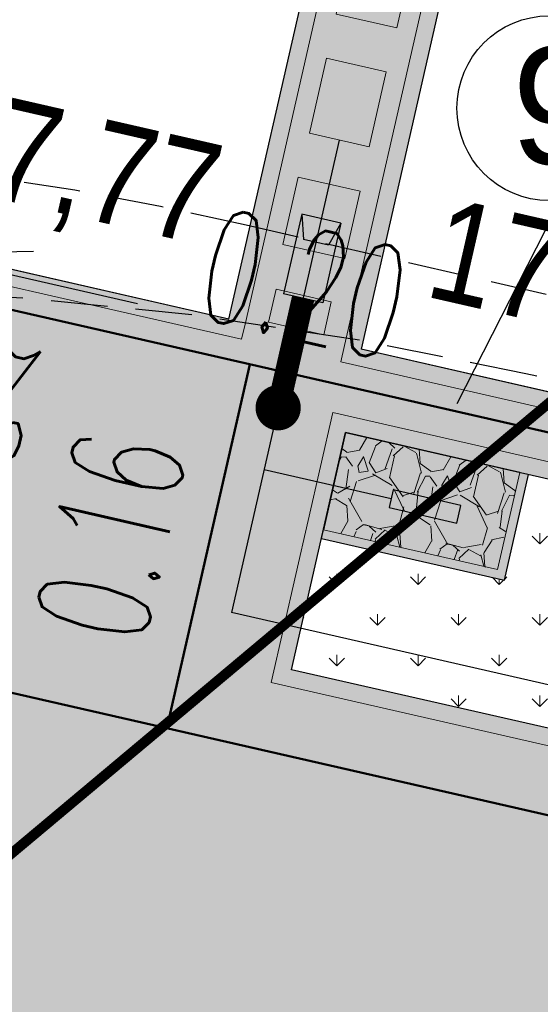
# Model space of a CAD drawing. Header units: metres. Extents: x 964 to 7125, y -212 to 9570.
# Tile 101 of 185: x 1947.71 to 1952.31, y 255.64 to 264.34. Entities that reach past the tile are written whole.
import ezdxf
from ezdxf import colors
from ezdxf.entities.mleader import LeaderData, LeaderLine
from ezdxf.enums import TextEntityAlignment as Align
from ezdxf.math import Vec2, Vec3

# ---------------------------------------------------------------- set-up
doc = ezdxf.new("R2010")
doc.units = ezdxf.units.M
for name, pattern in [('0', [0]), ('1081', [1.5, 1, -0.5]), ('CIĄGłA', [0]), ('DASHED', [0.75, 0.5, -0.25]), ('HIDDEN', [0.375, 0.25, -0.125])]:
    doc.linetypes.add(name, pattern=pattern)
for name, color, linetype, lineweight in [('- AGP-1_OPISY', 7, 'Continuous', 13), ('_IE', 240, 'Continuous', 9), ('AGP1_BUDYNKI', 7, 'Continuous', 50), ('AGP1_HATCH', 7, 'Continuous', 5), ('AGP1_koncepcja', 6, 'Continuous', 50), ('AGP1_KRAWEZNIKI GRUBOŚCI', 7, 'Continuous', 15), ('AGP1_KRAWEZNIKI NOWE', 7, 'Continuous', 30), ('AGP1_OPISY', 7, 'Continuous', 13), ('IS', 7, 'Continuous', 15), ('IS-KD-czysta', 92, 'Continuous', 50), ('IS-KD-opis', 96, 'Continuous', 30), ('IS-KD-opis-rzedne', 96, 'Continuous', 30), ('PODKŁAD MAPA', 7, 'Continuous', 9), ('ZP_IE', 1, 'Continuous', 9)]:
    doc.layers.add(name, color=color, linetype=linetype, lineweight=lineweight)
doc.layers.add('IS-viewport', color=254, linetype='Continuous', lineweight=0, plot=False)
for name, color, linetype in [('OT_ZagospodarowanieTerenu', 7, 'Continuous'), ('SYTUACJA - znaki_czytnik_kart', 7, 'Continuous'), ('WYMIARY', 9, 'Continuous'), ('ZP_strefy oddziaływania', 8, 'HIDDEN'), ('zz-odwodnienie', 5, 'Continuous')]:
    doc.layers.add(name, color=color, linetype=linetype)
doc.styles.add('ARIAL', font='arial.ttf')
doc.styles.add('IS-0.6', font='simplex.shx', dxfattribs={"width": 0.6})
doc.styles.get("Standard").update_dxf_attribs({"font": 'arial.ttf'})
pattern_1 = [(90, (0, 0), (-0.3592102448, 0.3592102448), [0.09525, -0.6231704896]), (45, (0, 0), (-0.3592102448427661, 0.3592102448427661), [0.09525, -0.41275]), (135, (0, 0), (-0.3592102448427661, -0.3592102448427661), [0.09525, -0.41275])]

# ---------------------------------------------------------------- blocks, each defined once
blk = doc.blocks.new('stanowisko odkurzacza nowe 06 10 2020')
at = {"lineweight": 15}
blk.add_line((-4.200000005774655, -3.400000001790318), (-4.200000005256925, -5.000000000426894), dxfattribs=at)
for points in [[(-7.800000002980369, -1.118678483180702e-10), (-7.800000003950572, -5.000000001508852), (-4.200000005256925, -5.000000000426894)], [(-3.000000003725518, -3.400000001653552), (-3.000000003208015, -5.000000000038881)], [(-3.000000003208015, -5.000000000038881), (0.5999999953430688, -5.000000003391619)]]:
    blk.add_lwpolyline(points, dxfattribs=at)
at = {"layer": 'AGP1_KRAWEZNIKI NOWE', "linetype": 'DASHED', "lineweight": 15}
blk.add_lwpolyline([(-7.800000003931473, 1.164153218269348e-10), (-7.800000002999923, -5.000000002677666)], dxfattribs=at)
at = {"layer": 'AGP1_KRAWEZNIKI NOWE', "lineweight": 15}
for points in [[(-7.200000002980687, -1.13686837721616e-13), (-4.200000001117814, 2.6943780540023e-11)], [(-3.000000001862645, 3.774403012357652e-11), (0.5999999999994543, 7.014477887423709e-11), (0.5999999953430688, -4.999999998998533)]]:
    blk.add_lwpolyline(points, dxfattribs=at)
for points in [[(-4.200000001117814, -1.13686837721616e-13), (-4.200000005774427, -3.400000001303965, 0.4142135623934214), (-3.600000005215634, -4.000000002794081), (-3.600000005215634, -4.000000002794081, 0.4142135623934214), (-3.000000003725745, -3.400000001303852), (-3.000000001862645, 0)], [(-4.050000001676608, -1.13686837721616e-13), (-4.050000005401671, -3.400000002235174, 0.4142135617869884), (-3.600000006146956, -3.850000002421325, 0.4142135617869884), (-3.150000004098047, -3.400000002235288), (-3.150000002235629, 0)]]:
    blk.add_lwpolyline(points, format="xyb", dxfattribs=at)
for points in [[(-3.850000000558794, -0.349999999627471), (-3.350000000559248, -0.349999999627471), (-3.350000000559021, -0.04999999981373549), (-3.850000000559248, -0.04999999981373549)], [(-3.320000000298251, -1.36000000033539), (-3.320000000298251, -0.75), (-3.879999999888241, -0.75), (-3.879999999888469, -1.360000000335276)], [(-3.330000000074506, -2.440000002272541), (-3.330000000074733, -1.760000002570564), (-3.870000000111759, -1.76000000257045), (-3.870000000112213, -2.440000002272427)], [(-3.87500000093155, -3.500000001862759), (-3.325000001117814, -3.500000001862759), (-3.325000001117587, -2.840000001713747), (-3.87500000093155, -2.840000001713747)]]:
    blk.add_lwpolyline(points, close=True, dxfattribs=at)
blk = doc.blocks.new('MDCP 20240606')
at = {"layer": 'OT_ZagospodarowanieTerenu', "color": 251, "linetype": '1081', "true_color": 0x636466, "const_width": 0.09}
blk.add_lwpolyline([(6592073.7, 5737976.5), (6592072.08, 5737981.8), (6592052.48, 5737982.7), (6592038.83, 5737971.26), (6592034.15, 5737950.72), (6592037.44, 5737948.76), (6592037.82, 5737943.52), (6592053.99, 5737937.59), (6592051.48, 5737922.7), (6592058.84, 5737922.22), (6592062.72, 5737925.29), (6592063.65, 5737933.34), (6592066.33, 5737944.78), (6592065.09, 5737951.53), (6592063.33, 5737955.72), (6592065.93, 5737958.41), (6592070.87, 5737958), (6592072.22, 5737963.52), (6592071.8, 5737967.27), (6592073.7, 5737976.5)], dxfattribs=at)
blk = doc.blocks.new('opracowanie drogowe 20250115 konstantynów')
at = {"layer": 'zz-odwodnienie', "char_height": 0.9, "width": 5.784085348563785, "attachment_point": 1, "rotation": 347.14298656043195}
for s, insert in [('{\\fArial Narrow|b0|i0|c238|p34;177,77}', (1946.473608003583, 263.9205697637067)), ('{\\fArial Narrow|b0|i0|c238|p34;177,70}', (1951.47270153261, 262.779571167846)), ('{\\fArial Narrow|b0|i0|c238|p34;177,70}', (1951.472709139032, 262.7795694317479))]:
    blk.add_mtext(s, dxfattribs=dict(at, insert=insert))
blk = doc.blocks.new('TP_20250415')
at = {"color": 2, "linetype": '0', "lineweight": 30, "ltscale": 0.1}
blk.add_open_spline([(21.82680624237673, -19.23063555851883, -9.498925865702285e-09), (22.09671504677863, -18.14853078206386, -9.498925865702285e-09), (23.90303523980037, -10.90672289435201, -9.498925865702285e-09), (8.957158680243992, -6.346350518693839, -9.498925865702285e-09), (6.270669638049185, 2.064727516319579, -9.498925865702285e-09), (2.984986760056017, 5.865069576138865, -9.498925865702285e-09), (3.78740707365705, 6.689637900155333, -9.498925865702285e-09), (4.082856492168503, 6.993242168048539, -9.498925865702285e-09)], degree=3, knots=[0, 0, 0, 0, 3.201083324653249, 21.42272261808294, 30.57844884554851, 32.5393060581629, 33.68204251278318, 33.68204251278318, 33.68204251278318, 33.68204251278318], dxfattribs=at)
at = {"layer": 'AGP1_koncepcja', "color": 2, "linetype": 'DASHED', "lineweight": 30, "ltscale": 2}
blk.add_open_spline([(21.62511289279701, -19.18021222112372, -9.498925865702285e-09), (21.95251875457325, -18.17096795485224, -9.498925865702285e-09), (23.14365579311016, -10.44172489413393, -9.498925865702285e-09), (8.537974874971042, -6.85802249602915, -9.498925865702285e-09), (6.082718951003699, 2.281098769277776, -9.498925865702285e-09), (2.680686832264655, 5.963212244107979, -9.498925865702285e-09), (3.636523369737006, 6.878661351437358, -9.498925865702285e-09), (3.902198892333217, 7.151627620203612, -9.498925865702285e-09)], degree=3, knots=[0, 0, 0, 0, 3.183067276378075, 21.40470656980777, 30.56043279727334, 32.52129000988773, 33.66402646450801, 33.66402646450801, 33.66402646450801, 33.66402646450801], dxfattribs=at)
blk = doc.blocks.new('*U117')
at = {"color": 0, "linetype": 'Continuous', "lineweight": -2}
blk.add_lwpolyline([(1.041683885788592, 0.0699619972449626), (-0.9081738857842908, 0.5149953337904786), (0.1223841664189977, 0.5362108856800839)], dxfattribs=at)
at = {"layer": 'IS-viewport'}
blk.add_line((-0.9749288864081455, 0.2225166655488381), (0.9749288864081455, -0.2225166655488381), dxfattribs=at)
at = {"color": 0, "linetype": 'Continuous', "lineweight": -2, "style": 'IS-0.6', "width": 0.6}
blk.add_attdef('OPIS-L', text='', height=0.9999999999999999, rotation=347.1431079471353, dxfattribs=at).set_placement((-1.395638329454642, 0.6262536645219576), align=Align.RIGHT)
blk.add_attdef('OPIS-P', (1.529148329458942, -0.04129633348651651), '', height=0.9999999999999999, rotation=347.1431079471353, dxfattribs=at)
blk.add_attdef('OPIS-POD', text='', height=0.9999999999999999, rotation=347.1431079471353, dxfattribs=at).set_placement((-0.06675499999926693, -0.2924786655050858), align=Align.TOP_CENTER)
blk = doc.blocks.new('IS-opis-studni-P-0.6')
at = {"color": 0, "linetype": 'Continuous', "lineweight": 15, "transparency": 16777216}
blk.add_line((0, 0), (3.5, 0), dxfattribs=at)
at = {"color": 0, "linetype": 'Continuous', "lineweight": -2, "transparency": 16777216, "style": 'IS-0.6', "width": 0.6}
for p in [(1.75, 0.25), (1.75, -1.25), (1.75, -2.5)]:
    blk.add_attdef('000,00', text='', height=1, dxfattribs=at).set_placement(p, align=Align.CENTER)
blk.add_attdef('S0', text='', height=1.25, dxfattribs=at).set_placement((3.75, 0), align=Align.MIDDLE_LEFT)
blk = doc.blocks.new('_None', base_point=(2.5, 0))
blk = doc.blocks.new('IE_20251212')
at = {"layer": '_IE', "linetype": 'CIĄGłA', "lineweight": -3}
for p, q in [((27.34615994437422, -33.54570376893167), (26.39280310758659, -37.72352977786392)), ((27.80450605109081, -36.71721024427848), (26.68094647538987, -36.46082015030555)), ((31.48674453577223, -38.88593909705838), (26.39280310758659, -37.72352977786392))]:
    blk.add_line(p, q, dxfattribs=at)
at = {"layer": '_IE', "lineweight": -3}
for p, q in [((27.01397155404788, -34.20092955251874), (26.85330134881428, -34.90488426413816)), ((27.01397155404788, -34.20092955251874), (26.85330134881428, -34.90488426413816)), ((27.01397155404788, -34.20092955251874), (26.85330134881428, -34.90488426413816)), ((27.01397155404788, -34.20092955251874), (26.85330134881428, -34.90488426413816)), ((27.01397155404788, -34.20092955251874), (26.85330134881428, -34.90488426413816)), ((27.01397155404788, -34.20092955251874), (26.85330134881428, -34.90488426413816)), ((27.01397155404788, -34.20092955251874), (26.85330134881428, -34.90488426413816)), ((27.01397155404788, -34.20092955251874), (26.85330134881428, -34.90488426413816)), ((27.01397155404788, -34.20092955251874), (26.85330134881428, -34.90488426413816)), ((27.01397155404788, -34.20092955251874), (26.85330134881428, -34.90488426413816)), ((27.01397155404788, -34.20092955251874), (26.85330134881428, -34.90488426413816)), ((27.01397155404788, -34.20092955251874), (26.85330134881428, -34.90488426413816)), ((27.36136734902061, -34.28021896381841), (27.01397155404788, -34.20092955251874)), ((27.01397155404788, -34.20092955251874), (27.02941982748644, -34.42490112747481)), ((27.36136734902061, -34.28021896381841), (27.01397155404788, -34.20092955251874)), ((27.01397155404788, -34.20092955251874), (27.02941982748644, -34.42490112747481)), ((27.36136734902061, -34.28021896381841), (27.01397155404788, -34.20092955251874)), ((27.01397155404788, -34.20092955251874), (27.02941982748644, -34.42490112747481)), ((27.36136734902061, -34.28021896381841), (27.01397155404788, -34.20092955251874)), ((27.01397155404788, -34.20092955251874), (27.02941982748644, -34.42490112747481)), ((27.36136734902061, -34.28021896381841), (27.01397155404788, -34.20092955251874)), ((27.01397155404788, -34.20092955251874), (27.02941982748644, -34.42490112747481)), ((27.36136734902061, -34.28021896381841), (27.01397155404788, -34.20092955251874)), ((27.01397155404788, -34.20092955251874), (27.02941982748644, -34.42490112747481)), ((27.36136734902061, -34.28021896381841), (27.01397155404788, -34.20092955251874)), ((27.01397155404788, -34.20092955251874), (27.02941982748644, -34.42490112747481)), ((27.36136734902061, -34.28021896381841), (27.01397155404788, -34.20092955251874)), ((27.01397155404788, -34.20092955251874), (27.02941982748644, -34.42490112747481)), ((27.36136734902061, -34.28021896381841), (27.01397155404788, -34.20092955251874)), ((27.01397155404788, -34.20092955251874), (27.02941982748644, -34.42490112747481)), ((27.36136734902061, -34.28021896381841), (27.01397155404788, -34.20092955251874)), ((27.01397155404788, -34.20092955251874), (27.02941982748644, -34.42490112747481)), ((27.36136734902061, -34.28021896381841), (27.01397155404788, -34.20092955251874)), ((27.01397155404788, -34.20092955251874), (27.02941982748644, -34.42490112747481)), ((27.36136734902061, -34.28021896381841), (27.01397155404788, -34.20092955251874)), ((27.01397155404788, -34.20092955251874), (27.02941982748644, -34.42490112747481)), ((27.36136734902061, -34.28021896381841), (27.20069713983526, -34.98417367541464)), ((27.36136734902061, -34.28021896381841), (27.20069713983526, -34.98417367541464)), ((27.36136734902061, -34.28021896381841), (27.20069713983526, -34.98417367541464)), ((27.36136734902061, -34.28021896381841), (27.20069713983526, -34.98417367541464)), ((27.36136734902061, -34.28021896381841), (27.20069713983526, -34.98417367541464)), ((27.36136734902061, -34.28021896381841), (27.20069713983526, -34.98417367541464)), ((27.36136734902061, -34.28021896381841), (27.20069713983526, -34.98417367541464)), ((27.36136734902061, -34.28021896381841), (27.20069713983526, -34.98417367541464)), ((27.36136734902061, -34.28021896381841), (27.20069713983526, -34.98417367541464)), ((27.36136734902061, -34.28021896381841), (27.20069713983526, -34.98417367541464)), ((27.36136734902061, -34.28021896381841), (27.20069713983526, -34.98417367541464)), ((27.36136734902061, -34.28021896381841), (27.20069713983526, -34.98417367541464)), ((27.36136734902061, -34.28021896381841), (27.25027282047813, -34.47530848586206)), ((27.36136734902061, -34.28021896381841), (27.25027282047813, -34.47530848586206)), ((27.36136734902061, -34.28021896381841), (27.25027282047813, -34.47530848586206)), ((27.36136734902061, -34.28021896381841), (27.25027282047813, -34.47530848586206)), ((27.36136734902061, -34.28021896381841), (27.25027282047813, -34.47530848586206)), ((27.36136734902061, -34.28021896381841), (27.25027282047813, -34.47530848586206)), ((27.36136734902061, -34.28021896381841), (27.25027282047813, -34.47530848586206)), ((27.36136734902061, -34.28021896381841), (27.25027282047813, -34.47530848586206)), ((27.36136734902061, -34.28021896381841), (27.25027282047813, -34.47530848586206)), ((27.36136734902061, -34.28021896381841), (27.25027282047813, -34.47530848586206)), ((27.36136734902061, -34.28021896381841), (27.25027282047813, -34.47530848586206)), ((27.36136734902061, -34.28021896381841), (27.25027282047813, -34.47530848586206)), ((27.25027282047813, -34.47530848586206), (27.02941982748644, -34.42490112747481)), ((27.25027282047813, -34.47530848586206), (27.02941982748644, -34.42490112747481)), ((27.25027282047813, -34.47530848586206), (27.02941982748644, -34.42490112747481)), ((27.25027282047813, -34.47530848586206), (27.02941982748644, -34.42490112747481)), ((27.25027282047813, -34.47530848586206), (27.02941982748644, -34.42490112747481)), ((27.25027282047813, -34.47530848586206), (27.02941982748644, -34.42490112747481)), ((27.25027282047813, -34.47530848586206), (27.02941982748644, -34.42490112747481)), ((27.25027282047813, -34.47530848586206), (27.02941982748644, -34.42490112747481)), ((27.25027282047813, -34.47530848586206), (27.02941982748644, -34.42490112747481)), ((27.25027282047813, -34.47530848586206), (27.02941982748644, -34.42490112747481)), ((27.25027282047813, -34.47530848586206), (27.02941982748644, -34.42490112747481)), ((27.25027282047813, -34.47530848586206), (27.02941982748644, -34.42490112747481)), ((27.20069713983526, -34.98417367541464), (26.85330134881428, -34.90488426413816)), ((27.20069713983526, -34.98417367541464), (26.85330134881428, -34.90488426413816)), ((27.20069713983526, -34.98417367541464), (26.85330134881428, -34.90488426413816)), ((27.20069713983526, -34.98417367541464), (26.85330134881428, -34.90488426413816)), ((27.20069713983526, -34.98417367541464), (26.85330134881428, -34.90488426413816)), ((27.20069713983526, -34.98417367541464), (26.85330134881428, -34.90488426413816)), ((27.20069713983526, -34.98417367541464), (26.85330134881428, -34.90488426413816)), ((27.20069713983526, -34.98417367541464), (26.85330134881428, -34.90488426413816)), ((27.20069713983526, -34.98417367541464), (26.85330134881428, -34.90488426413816)), ((27.20069713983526, -34.98417367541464), (26.85330134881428, -34.90488426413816)), ((27.20069713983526, -34.98417367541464), (26.85330134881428, -34.90488426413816)), ((27.20069713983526, -34.98417367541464), (26.85330134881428, -34.90488426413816))]:
    blk.add_line(p, q, dxfattribs=at)
at = {"layer": '_IE', "lineweight": -3, "ltscale": 3, "const_width": 0.2}
blk.add_lwpolyline([(27.02699924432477, -34.94452896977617), (26.80605348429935, -35.91257284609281)], dxfattribs=at)
blk.add_lwpolyline([(27.02699924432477, -34.94452896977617), (26.80605348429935, -35.91257284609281)], dxfattribs=at)
blk.add_lwpolyline([(27.02699924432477, -34.94452896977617), (26.80605348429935, -35.91257284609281)], dxfattribs=at)
blk.add_lwpolyline([(27.02699924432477, -34.94452896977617), (26.80605348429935, -35.91257284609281)], dxfattribs=at)
blk.add_lwpolyline([(27.02699924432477, -34.94452896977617), (26.80605348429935, -35.91257284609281)], dxfattribs=at)
blk.add_lwpolyline([(27.02699924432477, -34.94452896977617), (26.80605348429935, -35.91257284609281)], dxfattribs=at)
blk.add_lwpolyline([(27.02699924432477, -34.94452896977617), (26.80605348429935, -35.91257284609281)], dxfattribs=at)
blk.add_lwpolyline([(27.02699924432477, -34.94452896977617), (26.80605348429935, -35.91257284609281)], dxfattribs=at)
blk.add_lwpolyline([(27.02699924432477, -34.94452896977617), (26.80605348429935, -35.91257284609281)], dxfattribs=at)
blk.add_lwpolyline([(27.02699924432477, -34.94452896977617), (26.80605348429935, -35.91257284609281)], dxfattribs=at)
blk.add_lwpolyline([(27.02699924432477, -34.94452896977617), (26.80605348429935, -35.91257284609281)], dxfattribs=at)
at = {"layer": '_IE', "lineweight": -3, "ltscale": 3, "const_width": 0.2, "elevation": 1.163272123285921e-10}
blk.add_lwpolyline([(26.75324531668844, -35.82765348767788, 0.9999999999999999), (26.85886165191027, -35.99749220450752, 0.9999999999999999)], format="xyb", close=True, dxfattribs=at)
blk.add_lwpolyline([(26.75324531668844, -35.82765348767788, 0.9999999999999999), (26.85886165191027, -35.99749220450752, 0.9999999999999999)], format="xyb", close=True, dxfattribs=at)
blk.add_lwpolyline([(26.75324531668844, -35.82765348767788, 0.9999999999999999), (26.85886165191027, -35.99749220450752, 0.9999999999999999)], format="xyb", close=True, dxfattribs=at)
blk.add_lwpolyline([(26.75324531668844, -35.82765348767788, 0.9999999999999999), (26.85886165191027, -35.99749220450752, 0.9999999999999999)], format="xyb", close=True, dxfattribs=at)
blk.add_lwpolyline([(26.75324531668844, -35.82765348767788, 0.9999999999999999), (26.85886165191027, -35.99749220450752, 0.9999999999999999)], format="xyb", close=True, dxfattribs=at)
blk.add_lwpolyline([(26.75324531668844, -35.82765348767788, 0.9999999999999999), (26.85886165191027, -35.99749220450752, 0.9999999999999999)], format="xyb", close=True, dxfattribs=at)
blk.add_lwpolyline([(26.75324531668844, -35.82765348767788, 0.9999999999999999), (26.85886165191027, -35.99749220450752, 0.9999999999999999)], format="xyb", close=True, dxfattribs=at)
blk.add_lwpolyline([(26.75324531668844, -35.82765348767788, 0.9999999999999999), (26.85886165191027, -35.99749220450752, 0.9999999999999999)], format="xyb", close=True, dxfattribs=at)
blk.add_lwpolyline([(26.75324531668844, -35.82765348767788, 0.9999999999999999), (26.85886165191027, -35.99749220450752, 0.9999999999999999)], format="xyb", close=True, dxfattribs=at)
blk.add_lwpolyline([(26.75324531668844, -35.82765348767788, 0.9999999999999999), (26.85886165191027, -35.99749220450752, 0.9999999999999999)], format="xyb", close=True, dxfattribs=at)
blk.add_lwpolyline([(26.75324531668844, -35.82765348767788, 0.9999999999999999), (26.85886165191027, -35.99749220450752, 0.9999999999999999)], format="xyb", close=True, dxfattribs=at)
blk = doc.blocks.new('IS_2025-10-21')
at = {"layer": 'IS-KD-czysta', "ltscale": 2}
for p, q in [((1956.761849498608, 259.6935752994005), (1939.144892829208, 263.7144883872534)), ((1949.742364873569, 261.2957099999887), (1949.008053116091, 258.0784464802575))]:
    blk.add_line(p, q, dxfattribs=at)
at = {"layer": 'IS-KD-opis'}
ref = blk.add_blockref('*U117', (1947.707701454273, 261.7601037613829), dxfattribs=at)
ref.add_attrib('OPIS-POD', '0.5%   ', dxfattribs={"layer": '0', "color": 0, "linetype": 'Continuous', "lineweight": -2, "height": 1, "rotation": 347.1431079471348, "style": 'IS-0.6', "width": 0.5999999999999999}).set_placement((1947.640946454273, 261.467625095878), align=Align.TOP_CENTER)
ref.add_attrib('OPIS-P', '0.20', (1949.236849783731, 261.7188074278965), dxfattribs={"layer": '0', "color": 0, "linetype": 'Continuous', "lineweight": -2, "height": 1, "rotation": 347.1431079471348, "style": 'IS-0.6', "width": 0.5999999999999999})
at = {"layer": 'IS-KD-opis', "style": 'IS-0.6', "width": 0.6}
blk.add_text('0.16', height=0.9999999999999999, rotation=77.14298657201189, dxfattribs=at).set_placement((1948.800200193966, 258.7884479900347))
at = {"layer": 'IS-KD-opis-rzedne'}
ml = blk.add_multileader_block('Standard', dxfattribs=at)
ml.set_content('IS-opis-studni-P-0.6', color=256)
ml.set_attribute('S0', 'D13', width=0)
ml.set_attribute('000,00', '177,70', width=0)
ml.set_attribute('000,00', '176,40', width=0)
ml.set_attribute('000,00', '', width=0)
ml.set_leader_properties(linetype='Continuous', lineweight=9)
ml.set_arrow_properties(name='NONE')
ml.build(insert=Vec2(0, 0))
ml.multileader.update_dxf_attribs({"has_dogleg": 0, "text_left_attachment_type": 6, "text_right_attachment_type": 6, "dogleg_length": 0, "arrow_head_size": 5, "block_connection_type": 1})
ctx = ml.context
ctx.base_point, ctx.char_height, ctx.arrow_head_size, ctx.landing_gap_size, ctx.plane_origin = Vec3(1945.077834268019, 279.3100457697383), 20, 5, 5, Vec3(1945.366584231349, 260.6077196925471)
ctx.left_attachment, ctx.right_attachment, ctx.text_align_type, ctx.attachment_type = 6, 6, 2, 1
notes = []
notes.append((ctx, [(1, (1, 1, 0), (1945.077834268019, 279.3100457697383), (1, 0), 0, [(0, [(1939.144892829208, 263.7144883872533)], 0, [])])]))
ctx.block.insert = Vec3(1945.077834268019, 279.3100457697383)
for ctx, leaders in notes:
    for number, flags, end, landing, length, lines in leaders:
        leader = LeaderData()
        leader.index, (leader.has_last_leader_line, leader.has_dogleg_vector, leader.attachment_direction) = number, flags
        leader.last_leader_point, leader.dogleg_vector, leader.dogleg_length = Vec3(end), Vec3(landing), length
        for number, points, colour, breaks in lines:
            line = LeaderLine()
            line.index, line.vertices, line.color, line.breaks = number, Vec3.list(points), colors.encode_raw_color(colour), breaks
            leader.lines.append(line)
        ctx.leaders.append(leader)
blk = doc.blocks.new('A$C273a521e')
at = {"layer": 'IS'}
blk.add_blockref('IS_2025-10-21', (-1902.907372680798, -313.0151020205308), dxfattribs=at)

msp = doc.modelspace()

# ---------------------------------------------------------------- hatches: boundary and pattern name
at = {"layer": 'AGP1_HATCH', "transparency": 33554625}
h = msp.add_hatch(dxfattribs=at)
h.set_pattern_fill('GRASS', color=64, scale=0.02)
h.set_pattern_definition(pattern_1)
edge = h.paths.add_edge_path()
edge.add_line((1918.027372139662, 281.1750997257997), (1917.733087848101, 280.1037389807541))
edge.add_arc((1955.218774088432, 442.3996465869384), 166.5687194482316, 256.9943948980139, 258.1500133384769)
edge.add_line((1921.013892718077, 279.380738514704), (1921.293686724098, 279.3204852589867))
edge.add_line((1921.293686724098, 279.3204852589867), (1921.411575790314, 279.8679188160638))
edge.add_line((1921.411575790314, 279.8679188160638), (1923.034373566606, 279.5184515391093))
edge.add_line((1923.034373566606, 279.5184515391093), (1922.91648450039, 278.9710179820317))
edge.add_line((1922.91648450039, 278.9710179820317), (1933.464755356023, 276.6994623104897))
edge.add_line((1933.464755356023, 276.6994623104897), (1934.495887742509, 277.4314030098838))
edge.add_line((1934.495887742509, 277.4314030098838), (1918.027372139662, 281.1750997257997))
edge = h.paths.add_edge_path()
edge.add_line((1934.495887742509, 277.4314030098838), (1933.464755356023, 276.6994623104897))
edge.add_line((1933.464755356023, 276.6994623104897), (1961.672783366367, 270.6249021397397))
edge.add_arc((1959.177644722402, 261.9819229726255), 8.995932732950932, -9.899978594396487, 73.89711847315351, ccw=False)
edge.add_line((1968.039622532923, 260.4352636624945), (1961.280311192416, 230.8202579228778))
edge.add_line((1961.280311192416, 230.8202579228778), (1960.644477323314, 230.9653696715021))
edge.add_line((1960.644477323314, 230.9653696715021), (1959.26529123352, 224.9226379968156))
edge.add_line((1959.26529123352, 224.9226379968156), (1955.033328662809, 225.8885363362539))
edge.add_line((1955.033328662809, 225.8885363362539), (1956.408039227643, 231.9116583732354))
edge.add_line((1956.408039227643, 231.9116583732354), (1953.022839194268, 230.9890328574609))
edge.add_line((1953.022839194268, 230.9890328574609), (1949.225572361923, 231.8557167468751))
edge.add_line((1949.225572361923, 231.8557167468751), (1948.814638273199, 230.0552605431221))
edge.add_line((1948.814638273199, 230.0552605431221), (1944.094277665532, 231.1293036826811))
edge.add_line((1944.094277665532, 231.1293036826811), (1944.505933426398, 232.9329218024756))
edge.add_line((1944.505933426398, 232.9329218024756), (1938.432993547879, 234.319002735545))
edge.add_line((1938.432993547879, 234.319002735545), (1936.698210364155, 235.4907377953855))
edge.add_arc((1936.198520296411, 234.8031445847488), 0.8499850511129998, 53.99321822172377, 167.1431079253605)
edge.add_line((1935.369845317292, 234.992280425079), (1934.079247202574, 229.3376865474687))
edge.add_line((1934.079247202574, 229.3376865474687), (1929.93579943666, 230.2833823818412))
edge.add_line((1929.93579943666, 230.2833823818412), (1930.302951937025, 231.8920150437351))
edge.add_line((1930.302951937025, 231.8920150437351), (1911.146240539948, 236.2643211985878))
edge.add_line((1911.146240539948, 236.2643211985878), (1911.145917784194, 236.2643948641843))
edge.add_line((1911.145917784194, 236.2643948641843), (1911.579825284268, 238.1655061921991))
edge.add_line((1911.579825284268, 238.1655061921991), (1907.679791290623, 239.0556455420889))
edge.add_line((1907.679791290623, 239.0556455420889), (1908.391844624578, 242.1754179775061))
edge.add_line((1908.391844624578, 242.1754179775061), (1913.602602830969, 262.8037986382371))
edge.add_arc((1910.839397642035, 263.5017936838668), 2.849999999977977, 345.8234528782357, 357.692915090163)
edge.add_line((1913.687087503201, 263.3870659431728), (1913.781314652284, 265.7259047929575))
edge.add_line((1913.781314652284, 265.7259047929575), (1905.257372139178, 234.6850997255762))
edge.add_line((1905.257372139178, 234.6850997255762), (1959.667372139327, 222.3150997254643))
edge.add_line((1959.667372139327, 222.3150997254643), (1970.727372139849, 269.1950997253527))
edge.add_line((1970.727372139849, 269.1950997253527), (1934.495887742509, 277.4314030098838))
at = {"layer": 'AGP1_HATCH', "true_color": 0x636466, "transparency": 33554477}
h = msp.add_hatch(color=251, dxfattribs=at)
h.dxf.hatch_style = 1
h.paths.add_polyline_path([(1943.285223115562, 259.3846310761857), (1958.640345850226, 255.8799613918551), (1955.846845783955, 243.6407100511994), (1940.491730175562, 247.1454113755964)], flags=16)
edge = h.paths.add_edge_path(flags=16)
edge.add_line((1946.791109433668, 266.4311739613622), (1946.646472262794, 265.797470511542))
edge.add_line((1946.646472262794, 265.797470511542), (1941.089380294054, 267.0658272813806))
edge.add_line((1941.089380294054, 267.0658272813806), (1941.234017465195, 267.6995307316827))
edge.add_arc((1942.062706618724, 267.5103898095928), 0.8500000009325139, 77.14298656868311, 167.1429865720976, ccw=False)
edge.add_line((1942.251847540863, 268.3390789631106), (1946.15156120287, 267.449004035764))
edge.add_arc((1945.962420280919, 266.62031488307), 0.8500000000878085, -12.857013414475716, 77.14298656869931, ccw=False)
edge = h.paths.add_edge_path()
edge.add_line((1959.782159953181, 256.3886637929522), (1950.110872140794, 258.5960247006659))
edge.add_line((1950.110872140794, 258.5960247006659), (1950.589287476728, 260.6921210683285))
edge.add_line((1950.589287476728, 260.6921210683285), (1955.04471158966, 259.675210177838))
edge.add_line((1955.04471158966, 259.675210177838), (1956.269451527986, 265.0732275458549))
edge.add_arc((1956.020126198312, 264.1511328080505), 0.9552077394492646, 74.86959213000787, 168.3871311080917)
edge.add_line((1955.084471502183, 264.3434141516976), (1954.236672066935, 260.6289252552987))
edge.add_line((1954.236672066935, 260.6289252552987), (1946.047273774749, 262.4980825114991))
edge.add_line((1946.047273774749, 262.4980825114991), (1946.937348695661, 266.3977961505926))
edge.add_arc((1945.962420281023, 266.6203148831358), 1.000000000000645, 347.1429865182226, 437.1429865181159)
edge.add_line((1946.184939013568, 267.5952432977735), (1942.285225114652, 268.4853182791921))
edge.add_arc((1942.062706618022, 267.5103898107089), 1.000000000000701, 77.1430003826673, 167.1429865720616)
edge.add_line((1941.087778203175, 267.732908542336), (1940.909762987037, 266.9529658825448))
edge.add_line((1940.909762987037, 266.9529658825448), (1945.784388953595, 265.8403759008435))
edge.add_line((1945.784388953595, 265.8403759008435), (1944.427042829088, 259.8933084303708))
edge.add_line((1944.427042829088, 259.8933084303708), (1940.543498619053, 260.7796816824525))
edge.add_arc((1940.320897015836, 259.7827054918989), 1.021524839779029, 77.41362849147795, 166.3037866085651)
edge.add_line((1939.328419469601, 260.0245759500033), (1937.296047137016, 251.1200781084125))
edge.add_arc((1941.201270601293, 250.0981039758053), 4.03673152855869, 165.3349000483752, 256.6501541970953)
edge.add_line((1940.269204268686, 246.1704515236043), (1954.656926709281, 242.886582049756))
edge.add_arc((1955.096003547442, 244.8367181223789), 1.998954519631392, 257.3113330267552, 345.5301534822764)
edge.add_line((1957.031549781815, 244.3372384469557), (1959.782159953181, 256.3886637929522))
h = msp.add_hatch(color=251, dxfattribs=at)
h.dxf.hatch_style = 1
edge = h.paths.add_edge_path()
edge.add_line((1949.557015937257, 261.6970163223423), (1950.313579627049, 265.0117729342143))
edge.add_arc((1950.898536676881, 264.8782616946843), 0.6000000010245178, -12.857013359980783, 167.1429865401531, ccw=False)
edge.add_line((1951.483493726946, 264.744750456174), (1950.726930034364, 261.4299938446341))
edge.add_line((1950.726930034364, 261.4299938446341), (1949.557015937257, 261.6970163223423))
at = {"layer": 'AGP1_HATCH', "transparency": 33554625}
h = msp.add_hatch(dxfattribs=at)
h.set_pattern_fill('GRASS', color=64, scale=0.02)
h.set_pattern_definition(pattern_1)
edge = h.paths.add_edge_path()
edge.add_arc((1956.029072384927, 264.1365959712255), 0.8169770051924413, 61.86728915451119, 74.82374879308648)
edge.add_line((1956.242948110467, 264.9250809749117), (1955.044711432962, 259.6752102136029))
edge.add_line((1955.044711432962, 259.6752102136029), (1952.207668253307, 260.3227400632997))
edge.add_line((1952.207668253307, 260.3227400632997), (1951.99405019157, 259.3868088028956))
edge.add_line((1951.99405019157, 259.3868088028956), (1950.375669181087, 259.7561898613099))
edge.add_line((1950.375669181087, 259.7561898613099), (1950.110872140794, 258.5960247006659))
edge.add_line((1950.110872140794, 258.5960247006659), (1959.635920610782, 256.4220412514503))
edge.add_line((1959.635920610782, 256.4220412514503), (1959.870813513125, 257.4511926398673))
edge.add_arc((1953.207154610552, 258.8506343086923), 6.80902246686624, 348.1396172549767, 421.8999565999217)
at = {"layer": 'AGP1_HATCH', "true_color": 0x636466, "transparency": 33554477}
h = msp.add_hatch(color=251, dxfattribs=at)
h.dxf.hatch_style = 1
h.paths.add_polyline_path([(1950.589287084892, 260.6921211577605), (1950.375669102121, 259.7561898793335), (1951.994050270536, 259.386808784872), (1952.207668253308, 260.3227400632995)])
at = {"layer": 'AGP1_HATCH', "true_color": 0x939598}
h = msp.add_hatch(dxfattribs=at)
h.set_pattern_fill('GRAVEL', color=252, scale=0.03, angle=77.14298656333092)
h.set_pattern_definition([(305.1557740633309, (4010551.948260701, -7580959.046638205), (5.329584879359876, -7.469197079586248), [0.102516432, -10.1491450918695]), (262.112727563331, (4010552.007289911, -7580959.13045472), (1.291815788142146, 9.084304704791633), [0.1759214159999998, -17.41621466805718]), (209.6534336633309, (4010551.983149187, -7580959.304711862), (9.867442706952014, 5.563802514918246), [0.124044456, -12.28041683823]), (344.4166755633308, (4010552.102744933, -7580959.636830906), (-14.68834976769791, 4.13408092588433), [0.1602013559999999, -15.8599312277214]), (9.976640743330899, (4010552.257057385, -7580959.67986731), (-9.762541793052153, -1.679765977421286), [0.15709011, -15.5519423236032]), (74.41667556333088, (4010552.411772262, -7580959.652651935), (-4.13408092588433, -14.68834976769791), [0.1602013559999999, -15.85993122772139]), (114.8372270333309, (4010552.454808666, -7580959.498339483), (5.224683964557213, -11.35323361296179), [0.211858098, -20.9739345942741]), (149.3983149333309, (4010552.365819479, -7580959.306077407), (-15.15678502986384, 8.930572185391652), [0.200015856, -19.8015769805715]), (198.5725521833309, (4010552.193660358, -7580959.204255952), (-11.01411506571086, -3.738893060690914), [0.1607438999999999, -15.9136637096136]), (252.3793448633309, (4010552.041287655, -7580959.255453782), (2.608047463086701, 8.002290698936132), [0.1835139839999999, -8.992181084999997]), (299.5404243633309, (4010551.985735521, -7580959.430357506), (6.137138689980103, -10.77989743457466), [0.2373233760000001, -23.4950317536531]), (215.9570613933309, (4010552.278037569, -7580958.903060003), (-5.644287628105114, -4.182912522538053), [0.08100136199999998, -8.0191697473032]), (248.6122209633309, (4010552.212470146, -7580958.950622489), (3.690061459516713, 9.318522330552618), [0.1541045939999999, -15.25639169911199]), (302.1429865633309, (4010552.156271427, -7580959.094114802), (0.7428954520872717, -0.1695592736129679), [0.1077628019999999, -0.9698679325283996]), (280.3415770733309, (4010552.055254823, -7580959.12577037), (-0.6379945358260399, 4.05359580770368), [0.05803239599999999, -5.745186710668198]), (8.944396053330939, (4010552.065672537, -7580959.18285983), (-2.398245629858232, -0.2342176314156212), [0.08206968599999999, -4.021425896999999]), (108.1067430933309, (4010552.146744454, -7580959.170099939), (-0.9771130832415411, 2.567804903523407), [0.1332958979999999, -4.309889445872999]), (238.7080377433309, (4010552.105317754, -7580959.043405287), (1.082013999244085, 1.316231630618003), [0.09638614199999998, -2.3132694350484]), (93.53252689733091, (4010551.967328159, -7580959.613739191), (-0.5330936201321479, 7.937632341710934), [0.1350264, -13.3676480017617]), (147.4891625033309, (4010551.959008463, -7580959.478969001), (7.493612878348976, -4.836733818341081), [0.113279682, -11.21466470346]), (10.34157707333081, (4010551.956738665, -7580959.009493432), (-4.053595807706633, -0.6379945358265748), [0.11606403, -5.687155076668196]), (60.75344623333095, (4010552.070917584, -7580958.988658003), (-3.924279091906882, -6.92027670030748), [0.1350263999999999, -13.36764800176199]), (56.58694134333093, (4010552.427923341, -7580959.718865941), (-2.333587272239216, -3.375358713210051), [0.1302105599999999, -6.380320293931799]), (11.91812716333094, (4010552.49962655, -7580959.610176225), (-9.019646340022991, -1.849325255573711), [0.109101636, -10.801078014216]), (143.9443960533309, (4010552.701329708, -7580959.171623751), (-3.375358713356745, 2.333587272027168), [0.11606403, -5.687155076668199]), (94.49701120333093, (4010552.607497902, -7580959.103311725), (0.7673112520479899, -10.33587797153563), [0.1277348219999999, -12.64571279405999]), (146.5869413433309, (4010552.618245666, -7580959.535642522), (3.375358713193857, -2.333587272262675), [0.06510527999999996, -6.4454255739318]), (178.4529190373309, (4010552.691156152, -7580959.216197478), (-3.141141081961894, -0.06465835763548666), [0.03885437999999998, -3.8465984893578]), (243.1067430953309, (4010552.652315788, -7580959.215148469), (1.251573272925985, 2.059127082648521), [0.1570901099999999, -2.984716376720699]), (263.1519925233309, (4010552.58125916, -7580959.355249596), (0.9526972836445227, 7.598513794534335), [0.1455800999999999, -14.4124094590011]), (20.83305409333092, (4010552.213605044, -7580959.185360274), (-1.655350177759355, -0.4037769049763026), [0.109897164, -2.637532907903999]), (70.30021315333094, (4010552.316317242, -7580959.14627575), (4.368298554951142, 12.29010413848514), [0.191867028, -18.99480271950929]), (138.0883824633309, (4010552.380993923, -7580958.965638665), (4.522031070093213, -4.15849672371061), [0.07845247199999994, -7.766817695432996]), (167.1429865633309, (4010552.322611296, -7580958.913233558), (-0.9124547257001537, -0.5733361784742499), [0.04571999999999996, -0.7162799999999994]), (197.3994237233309, (4010552.55558111, -7580959.365020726), (5.878505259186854, 1.784666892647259), [0.105860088, -10.48018223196]), (125.1557740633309, (4010552.454564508, -7580959.396676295), (-5.329584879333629, 7.469197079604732), [0.205032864, -10.0466286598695]), (77.14298656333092, (4010552.336506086, -7580959.229043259), (-0.5733361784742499, 0.9124547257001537), [0.19812, -0.5638799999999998]), (42.44783306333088, (4010552.380591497, -7580959.035890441), (6.895860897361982, 6.242039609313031), [0.1204828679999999, -11.92779501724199]), (331.1975906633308, (4010552.469494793, -7580958.954574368), (2.802022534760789, -1.421132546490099), [0.110948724, -5.4364950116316]), (284.7889619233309, (4010552.566717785, -7580959.008028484), (4.207328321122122, -15.81060632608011), [0.1806435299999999, -17.88373932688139]), (252.5690653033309, (4010552.612828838, -7580959.182688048), (-2.947166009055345, -9.488081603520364), [0.1911088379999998, -18.91975393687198])])
h.paths.add_polyline_path([(1951.933856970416, 259.4826022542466), (1952.129673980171, 260.3405415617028), (1950.589287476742, 260.6921210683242), (1950.393471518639, 259.8341863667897)])
at = {"layer": 'AGP1_HATCH', "true_color": 0xf8991e, "transparency": 33554579}
h = msp.add_hatch(color=30, dxfattribs=at)
h.dxf.hatch_style = 1
h.paths.add_polyline_path([(1940.491730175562, 247.1454113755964), (1955.846845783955, 243.6407100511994), (1958.64034570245, 255.8799607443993), (1943.285223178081, 259.3846313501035)])

# ---------------------------------------------------------------- linework, layer by layer
at = {"layer": '- AGP-1_OPISY', "color": 18, "lineweight": 18, "true_color": 0x000000}
msp.add_lwpolyline([(1940.491723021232, 247.1453800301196), (1943.28522304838, 259.3846313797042), (1946.716970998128, 258.601365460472), (1958.133398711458, 255.9956674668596), (1958.6403459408, 255.8799613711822), (1955.84684578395, 243.6407100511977), (1940.491723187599, 247.1453798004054)], dxfattribs=at)
at = {"color": 18, "linetype": 'CIĄGłA', "lineweight": 30, "true_color": 0x000000}
msp.add_lwpolyline([(1949.557015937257, 261.6970163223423), (1950.313579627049, 265.0117729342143, -0.999999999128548), (1951.483493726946, 264.744750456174), (1950.726930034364, 261.4299938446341), (1950.726930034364, 261.4299938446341)], format="xyb", dxfattribs=at)
at = {"color": 18, "linetype": 'CIĄGłA', "lineweight": 20, "true_color": 0x000000}
msp.add_lwpolyline([(1947.153349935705, 258.5017658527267), (1958.640346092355, 255.8799624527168)], dxfattribs=at)
at = {"layer": 'AGP1_BUDYNKI', "linetype": 'CIĄGłA'}
msp.add_lwpolyline([(1955.84684578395, 243.6407100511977), (1940.491722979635, 247.1453798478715), (1943.285223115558, 259.3846310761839), (1943.285223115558, 259.3846310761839), (1958.6403459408, 255.8799613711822), (1955.84684578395, 243.6407100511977)], dxfattribs=at)
at = {"layer": 'AGP1_KRAWEZNIKI GRUBOŚCI'}
msp.add_lwpolyline([(1945.930644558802, 265.8069943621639), (1944.53990248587, 259.7136917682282), (1940.516691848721, 260.6319537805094, 0.4238907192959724), (1939.46519727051, 259.9497425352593), (1939.458823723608, 259.9218179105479), (1937.441753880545, 251.0843671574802, 0.4211120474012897), (1940.303213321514, 246.3165467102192), (1954.690085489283, 243.0328713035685, 0.4047774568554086), (1956.885789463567, 244.3727146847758), (1959.602543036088, 256.2758019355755), (1949.931255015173, 258.4831630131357), (1950.476320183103, 260.8717622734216), (1954.931744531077, 259.8548513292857), (1956.09498583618, 264.9509096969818, 0.3754874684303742), (1955.230865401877, 264.3107138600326), (1954.349533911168, 260.4493080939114), (1950.547312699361, 261.3171312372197)], format="xyb", dxfattribs=at)
for points in [[(1949.669877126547, 261.5173980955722), (1945.867656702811, 262.3852210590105), (1946.613094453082, 265.6512312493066)], [(1949.703255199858, 261.6636385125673), (1949.669877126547, 261.5173980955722)], [(1950.580690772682, 261.4633716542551), (1950.547312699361, 261.3171312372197)]]:
    msp.add_lwpolyline(points, dxfattribs=at)
for points in [[(1951.994050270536, 259.3868087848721), (1952.207668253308, 260.3227400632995), (1950.589287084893, 260.6921211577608), (1950.375669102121, 259.7561898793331)], [(1951.933857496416, 259.4826045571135), (1952.129673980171, 260.3405415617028), (1950.589287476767, 260.6921210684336), (1950.393470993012, 259.8341840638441)]]:
    msp.add_lwpolyline(points, close=True, dxfattribs=at)
at = {"layer": 'AGP1_KRAWEZNIKI NOWE', "color": 18, "linetype": 'CIĄGłA', "true_color": 0x000000}
for p, q in [((1949.557015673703, 261.6970151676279), (1946.047273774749, 262.4980825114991)), ((1954.236672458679, 260.6289251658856), (1950.726929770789, 261.4299926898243)), ((1950.589287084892, 260.6921211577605), (1950.393470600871, 259.8341841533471)), ((1952.129673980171, 260.340541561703), (1950.589287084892, 260.6921211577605)), ((1951.994050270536, 259.386808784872), (1952.207668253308, 260.3227400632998)), ((1950.375669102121, 259.7561898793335), (1950.375669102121, 259.7561898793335)), ((1950.375669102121, 259.7561898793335), (1951.994050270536, 259.386808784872))]:
    msp.add_line(p, q, dxfattribs=at)
at = {"layer": 'AGP1_KRAWEZNIKI NOWE'}
for p, q in [((1950.110872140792, 258.5960247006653), (1950.589287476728, 260.6921210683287)), ((1950.589287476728, 260.6921210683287), (1955.044711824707, 259.6752101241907)), ((1959.635920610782, 256.4220412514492), (1950.110872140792, 258.5960247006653))]:
    msp.add_line(p, q, dxfattribs=at)
at = {"layer": 'AGP1_OPISY', "linetype": 'Continuous', "lineweight": 30}
msp.add_circle((1952.390488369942, 263.5610228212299), 0.8166577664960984, dxfattribs=at)
at = {"layer": 'SYTUACJA - znaki_czytnik_kart'}
msp.add_lwpolyline([(1951.573657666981, 259.8930461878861), (1951.609260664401, 260.0490347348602), (1951.00967968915, 260.1858837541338), (1950.974076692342, 260.0298952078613)], close=True, dxfattribs=at)
at = {"layer": 'ZP_strefy oddziaływania', "ltscale": 2}
msp.add_lwpolyline([(1978.756595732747, 222.9354654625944), (1979.212851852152, 224.9073697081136, 0.414213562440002), (1956.747711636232, 260.8978889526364), (1949.709640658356, 262.52634680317, 0.4142135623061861), (1913.719121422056, 240.0612065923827), (1913.26286530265, 238.0893023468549, 0.4142135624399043), (1935.72800551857, 202.0987831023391), (1942.766076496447, 200.4703252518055, 0.4142135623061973)], format="xyb", close=True, dxfattribs=at)
at = {"layer": 'ZP_strefy oddziaływania', "ltscale": 2, "elevation": -5.00880708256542e-06}
msp.add_lwpolyline([(1953.742710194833, 260.8568644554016), (1952.182824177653, 261.2128910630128, 0.4142135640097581), (1916.259457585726, 238.6405242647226), (1916.114821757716, 238.006820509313, 0.4142135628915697), (1938.687188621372, 202.0834540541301), (1940.247074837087, 201.7274273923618, 0.4142135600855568), (1976.170441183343, 224.2997940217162), (1976.315077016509, 224.9334977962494, 0.4142135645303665)], format="xyb", close=True, dxfattribs=at)

# ---------------------------------------------------------------- block references
at = {"layer": '_IE'}
msp.add_blockref('IE_20251212', (1923.187372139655, 296.8250997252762), dxfattribs=at)
at = {"layer": 'AGP1_KRAWEZNIKI NOWE', "color": 5, "lineweight": 15, "rotation": 167.1429865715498}
msp.add_blockref('stanowisko odkurzacza nowe 06 10 2020', (1946.632230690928, 262.3645725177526), dxfattribs=at)
at = {"layer": 'PODKŁAD MAPA', "linetype": 'ByBlock'}
msp.add_blockref('MDCP 20240606', (-6590093.552627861, -5737716.264900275), dxfattribs=at)
at = {"layer": 'WYMIARY', "color": 3}
msp.add_blockref('A$C273a521e', (1902.907372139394, 313.015099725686), dxfattribs=at)
at = {"layer": 'ZP_IE'}
msp.add_blockref('TP_20250415', (1925.846083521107, 250.6042011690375, 9.49892586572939e-09), dxfattribs=at)
at = {"layer": 'zz-odwodnienie'}
msp.add_blockref('opracowanie drogowe 20250115 konstantynów', (3.828222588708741e-06, 1.622667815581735e-05), dxfattribs=at)

# ---------------------------------------------------------------- texts
at = {"layer": 'AGP1_OPISY', "linetype": 'Continuous', "lineweight": 30, "insert": (1952.073970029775, 264.1163145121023), "char_height": 1.0368, "width": 0.8416427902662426, "attachment_point": 1, "rotation": 357.93116286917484, "style": 'ARIAL'}
msp.add_mtext('9', dxfattribs=at)

# ---------------------------------------------------------------- leaders
at = {"layer": 'AGP1_OPISY'}
ml = msp.add_multileader_mtext('Standard', dxfattribs=at)
ml.set_content('ZNAK PODŚWIETLANY\\P"WODA-POWIETRZE-ODKURZACZ"', color=256, style='ARIAL')
ml.set_leader_properties()
ml.build(insert=Vec2(0, 0))
ml.multileader.update_dxf_attribs({"arrow_head_size": 1})
ctx = ml.context
ctx.base_point, ctx.char_height, ctx.arrow_head_size, ctx.landing_gap_size, ctx.plane_origin = Vec3(1966.275018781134, 289.2081840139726), 1, 1, 0.08, Vec3(2021.122650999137, 270.9621453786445)
ctx.text_align_type = 1
notes = []
notes.append((ctx, [(0, (1, 1, 0), (1965.974735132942, 289.2081840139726), (1, 0), 0.3002836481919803, [(0, [(1951.121046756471, 260.0578935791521)], 0, [])])]))
ctx.mtext.insert, ctx.mtext.width, ctx.mtext.defined_height, ctx.mtext.alignment, ctx.mtext.flow_direction = Vec3(1977.922549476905, 289.716710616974), 22.31043766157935, 9.297092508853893, 2, 5
for ctx, leaders in notes:
    for number, flags, end, landing, length, lines in leaders:
        leader = LeaderData()
        leader.index, (leader.has_last_leader_line, leader.has_dogleg_vector, leader.attachment_direction) = number, flags
        leader.last_leader_point, leader.dogleg_vector, leader.dogleg_length = Vec3(end), Vec3(landing), length
        for number, points, colour, breaks in lines:
            line = LeaderLine()
            line.index, line.vertices, line.color, line.breaks = number, Vec3.list(points), colors.encode_raw_color(colour), breaks
            leader.lines.append(line)
        ctx.leaders.append(leader)

doc.saveas('drawing.dxf')
